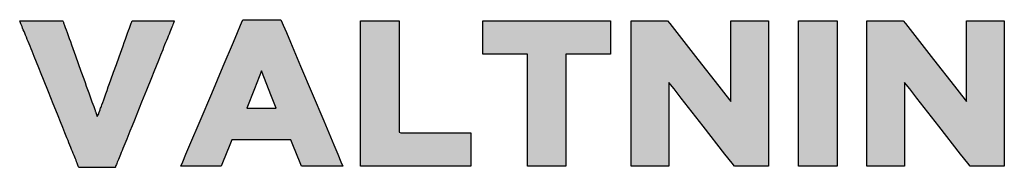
# Model space of a CAD drawing. Header units: millimetres. Extents: x 721 to 836, y 20 to 293.
# Tile 16 of 19: x 779.65 to 794.86, y 133.53 to 135.82. Entities that reach past the tile are written whole.
import ezdxf

# ---------------------------------------------------------------- set-up
doc = ezdxf.new("R2010")
doc.units = ezdxf.units.MM
doc.layers.add('P-------W3-', color=8, linetype='Continuous')
doc.layers.add('P-------W34', color=8, linetype='Continuous')

# ---------------------------------------------------------------- blocks, each defined once
blk = doc.blocks.new('STADSFAST_LOGO')
at = {"layer": 'P-------W34'}
h = blk.add_hatch(color=256, dxfattribs=at)
h.dxf.hatch_style = 1
h.paths.add_polyline_path([(779.648, 135.802), (779.655, 135.802), (779.67, 135.802), (779.687, 135.802), (779.706, 135.802), (779.727, 135.802), (779.749, 135.802), (779.773, 135.802), (779.798, 135.802), (779.851, 135.802), (779.908, 135.802), (780.024, 135.802), (780.081, 135.802), (780.135, 135.802), (780.161, 135.802), (780.186, 135.802), (780.209, 135.802), (780.231, 135.802), (780.251, 135.802), (780.269, 135.802), (780.285, 135.802), (780.299, 135.802), (780.31, 135.802), (780.315, 135.802), (780.317, 135.797), (780.32, 135.789), (780.323, 135.779), (780.327, 135.768), (780.332, 135.756), (780.336, 135.743), (780.342, 135.729), (780.347, 135.713), (780.353, 135.696), (780.366, 135.66), (780.381, 135.619), (780.397, 135.575), (780.413, 135.528), (780.431, 135.478), (780.45, 135.426), (780.47, 135.372), (780.49, 135.316), (780.51, 135.258), (780.553, 135.14), (780.595, 135.021), (780.637, 134.904), (780.658, 134.847), (780.678, 134.791), (780.697, 134.738), (780.716, 134.686), (780.733, 134.637), (780.75, 134.591), (780.765, 134.548), (780.78, 134.508), (780.792, 134.473), (780.798, 134.457), (780.803, 134.442), (780.808, 134.428), (780.813, 134.415), (780.817, 134.404), (780.821, 134.394), (780.824, 134.385), (780.826, 134.378), (780.828, 134.372), (780.83, 134.368), (780.831, 134.365), (780.847, 134.32), (780.869, 134.363), (780.87, 134.366), (780.871, 134.37), (780.873, 134.375), (780.875, 134.381), (780.878, 134.389), (780.881, 134.398), (780.885, 134.409), (780.89, 134.421), (780.894, 134.434), (780.899, 134.448), (780.905, 134.464), (780.911, 134.48), (780.917, 134.498), (780.931, 134.536), (780.946, 134.578), (780.962, 134.623), (780.98, 134.672), (780.998, 134.723), (781.017, 134.776), (781.037, 134.831), (781.057, 134.888), (781.099, 135.005), (781.142, 135.123), (781.184, 135.241), (781.205, 135.299), (781.225, 135.356), (781.245, 135.411), (781.264, 135.464), (781.282, 135.514), (781.299, 135.562), (781.315, 135.607), (781.33, 135.649), (781.344, 135.686), (781.35, 135.704), (781.356, 135.72), (781.361, 135.735), (781.366, 135.749), (781.371, 135.762), (781.375, 135.773), (781.379, 135.783), (781.382, 135.792), (781.384, 135.8), (781.385, 135.802), (781.387, 135.802), (781.398, 135.802), (781.411, 135.802), (781.426, 135.802), (781.443, 135.802), (781.462, 135.802), (781.483, 135.802), (781.506, 135.802), (781.529, 135.802), (781.554, 135.802), (781.607, 135.802), (781.663, 135.802), (781.72, 135.802), (781.777, 135.802), (781.833, 135.802), (781.886, 135.802), (781.911, 135.802), (781.934, 135.802), (781.957, 135.802), (781.978, 135.802), (781.997, 135.802), (782.014, 135.802), (782.029, 135.802), (782.039, 135.802), (782.036, 135.793), (782.03, 135.779), (782.024, 135.763), (782.016, 135.744), (782.008, 135.724), (781.999, 135.702), (781.989, 135.678), (781.979, 135.652), (781.968, 135.624), (781.956, 135.595), (781.944, 135.564), (781.931, 135.532), (781.917, 135.498), (781.903, 135.463), (781.888, 135.427), (781.873, 135.389), (781.858, 135.351), (781.825, 135.27), (781.791, 135.186), (781.756, 135.098), (781.72, 135.008), (781.683, 134.916), (781.607, 134.729), (781.531, 134.539), (781.493, 134.446), (781.456, 134.354), (781.42, 134.263), (781.384, 134.175), (781.35, 134.091), (781.317, 134.01), (781.302, 133.97), (781.286, 133.933), (781.272, 133.896), (781.257, 133.86), (781.244, 133.826), (781.23, 133.794), (781.218, 133.763), (781.206, 133.733), (781.195, 133.705), (781.184, 133.678), (781.174, 133.654), (781.165, 133.631), (781.157, 133.61), (781.149, 133.591), (781.142, 133.575), (781.136, 133.56), (781.131, 133.547), (781.127, 133.537), (781.125, 133.532), (781.118, 133.532), (781.107, 133.532), (781.094, 133.532), (781.08, 133.532), (781.064, 133.532), (781.046, 133.532), (781.028, 133.532), (781.008, 133.532), (780.965, 133.532), (780.919, 133.532), (780.871, 133.532), (780.775, 133.532), (780.729, 133.532), (780.686, 133.532), (780.665, 133.532), (780.646, 133.532), (780.628, 133.532), (780.612, 133.532), (780.597, 133.532), (780.584, 133.532), (780.573, 133.532), (780.563, 133.532), (780.562, 133.532), (780.559, 133.541), (780.554, 133.552), (780.549, 133.566), (780.543, 133.581), (780.535, 133.599), (780.527, 133.619), (780.519, 133.641), (780.509, 133.664), (780.499, 133.69), (780.488, 133.717), (780.477, 133.745), (780.464, 133.776), (780.451, 133.808), (780.438, 133.841), (780.424, 133.876), (780.41, 133.911), (780.395, 133.949), (780.379, 133.987), (780.347, 134.067), (780.313, 134.151), (780.278, 134.238), (780.242, 134.327), (780.205, 134.419), (780.167, 134.513), (780.091, 134.702), (780.016, 134.89), (779.978, 134.982), (779.942, 135.073), (779.906, 135.161), (779.872, 135.246), (779.839, 135.328), (779.823, 135.367), (779.808, 135.406), (779.793, 135.443), (779.778, 135.478), (779.765, 135.513), (779.751, 135.546), (779.738, 135.578), (779.726, 135.608), (779.715, 135.636), (779.704, 135.663), (779.694, 135.688), (779.685, 135.712), (779.676, 135.733), (779.668, 135.752), (779.661, 135.77), (779.655, 135.785), (779.65, 135.798)])
h = blk.add_hatch(color=256, dxfattribs=at)
h.dxf.hatch_style = 1
h.paths.add_polyline_path([(783.098, 135.818), (783.111, 135.818), (783.18, 135.818), (783.391, 135.818), (783.601, 135.818), (783.67, 135.818), (783.684, 135.818), (783.689, 135.804), (783.72, 135.731), (783.769, 135.617), (783.831, 135.469), (783.987, 135.1), (784.167, 134.676), (784.346, 134.252), (784.502, 133.882), (784.565, 133.734), (784.613, 133.62), (784.643, 133.549), (784.567, 133.549), (784.332, 133.549), (784.098, 133.549), (784.021, 133.549), (784.005, 133.549), (783.984, 133.6), (783.927, 133.741), (783.869, 133.882), (783.838, 133.958), (783.787, 133.958), (783.686, 133.958), (783.382, 133.958), (783.078, 133.958), (782.978, 133.958), (782.927, 133.958), (782.896, 133.882), (782.84, 133.741), (782.783, 133.6), (782.763, 133.549), (782.748, 133.549), (782.672, 133.549), (782.442, 133.549), (782.213, 133.549), (782.138, 133.549), (782.168, 133.62), (782.217, 133.734), (782.279, 133.882), (782.435, 134.252), (782.615, 134.676), (782.794, 135.1), (782.95, 135.469), (783.013, 135.617), (783.061, 135.731), (783.092, 135.804)])
h.paths.add_polyline_path([(783.612, 134.449), (783.542, 134.628), (783.386, 135.027), (783.275, 134.748), (783.156, 134.449), (783.478, 134.449)], flags=16)
h = blk.add_hatch(color=256, dxfattribs=at)
h.dxf.hatch_style = 1
h.paths.add_polyline_path([(784.916, 135.802), (784.955, 135.802), (785.097, 135.802), (785.432, 135.802), (785.511, 135.802), (785.511, 135.747), (785.511, 135.609), (785.511, 135.419), (785.511, 134.954), (785.511, 134.488), (785.511, 134.298), (785.511, 134.16), (785.511, 134.077), (785.54, 134.066), (785.604, 134.066), (785.705, 134.066), (786.291, 134.066), (786.54, 134.066), (786.615, 134.066), (786.622, 134.066), (786.622, 134.034), (786.622, 133.909), (786.622, 133.616), (786.622, 133.549), (786.567, 133.549), (786.428, 133.549), (786.237, 133.549), (785.769, 133.549), (785.301, 133.549), (785.11, 133.549), (784.971, 133.549), (784.917, 133.549), (784.916, 133.556), (784.916, 133.679), (784.916, 133.887), (784.916, 134.155), (784.916, 134.461), (784.916, 135.096), (784.916, 135.38), (784.916, 135.61), (784.916, 135.765)])
h = blk.add_hatch(color=256, dxfattribs=at)
h.dxf.hatch_style = 1
h.paths.add_polyline_path([(787.494, 135.285), (787.444, 135.285), (787.367, 135.285), (787.13, 135.285), (786.894, 135.285), (786.816, 135.285), (786.806, 135.285), (786.806, 135.352), (786.806, 135.543), (786.806, 135.735), (786.806, 135.802), (786.872, 135.802), (787.1, 135.802), (787.422, 135.802), (787.792, 135.802), (788.161, 135.802), (788.483, 135.802), (788.711, 135.802), (788.777, 135.802), (788.777, 135.735), (788.777, 135.543), (788.777, 135.352), (788.777, 135.285), (788.768, 135.285), (788.69, 135.285), (788.454, 135.285), (788.217, 135.285), (788.139, 135.285), (788.09, 135.285), (788.09, 135.19), (788.09, 134.994), (788.09, 134.397), (788.09, 133.8), (788.09, 133.603), (788.09, 133.549), (788.082, 133.549), (788.01, 133.549), (787.792, 133.549), (787.573, 133.549), (787.501, 133.549), (787.494, 133.549), (787.494, 133.603), (787.494, 133.8), (787.494, 134.397), (787.494, 134.994), (787.494, 135.19)])
h = blk.add_hatch(color=256, dxfattribs=at)
h.dxf.hatch_style = 1
h.paths.add_polyline_path([(791.221, 135.802), (791.221, 135.796), (791.221, 135.723), (791.221, 135.463), (791.221, 135.096), (791.221, 134.675), (791.221, 134.254), (791.221, 133.887), (791.221, 133.627), (791.221, 133.554), (791.221, 133.549), (790.693, 133.549), (790.657, 133.595), (790.546, 133.738), (790.208, 134.17), (789.871, 134.602), (789.76, 134.745), (789.682, 134.845), (789.682, 134.733), (789.682, 134.59), (789.682, 134.158), (789.682, 133.725), (789.682, 133.583), (789.682, 133.549), (789.096, 133.549), (789.096, 133.554), (789.096, 133.568), (789.096, 133.585), (789.096, 133.605), (789.096, 133.627), (789.096, 133.652), (789.096, 133.679), (789.096, 133.709), (789.096, 133.74), (789.096, 133.774), (789.096, 133.81), (789.096, 133.847), (789.096, 133.887), (789.096, 133.928), (789.096, 133.971), (789.096, 134.015), (789.096, 134.06), (789.096, 134.155), (789.096, 134.254), (789.096, 134.356), (789.096, 134.461), (789.096, 134.675), (789.096, 134.889), (789.096, 134.994), (789.096, 135.096), (789.096, 135.195), (789.096, 135.29), (789.096, 135.335), (789.096, 135.38), (789.096, 135.422), (789.096, 135.463), (789.096, 135.503), (789.096, 135.541), (789.096, 135.576), (789.096, 135.61), (789.096, 135.642), (789.096, 135.671), (789.096, 135.698), (789.096, 135.723), (789.096, 135.745), (789.096, 135.765), (789.096, 135.782), (789.096, 135.796), (789.096, 135.802), (789.66, 135.802), (789.695, 135.757), (789.802, 135.62), (790.127, 135.203), (790.452, 134.787), (790.559, 134.65), (790.636, 134.552), (790.636, 134.662), (790.636, 134.799), (790.636, 135.216), (790.636, 135.632), (790.636, 135.77), (790.636, 135.802)])
h = blk.add_hatch(color=256, dxfattribs=at)
h.dxf.hatch_style = 1
h.paths.add_polyline_path([(791.681, 135.802), (791.688, 135.802), (791.76, 135.802), (791.98, 135.802), (792.2, 135.802), (792.272, 135.802), (792.279, 135.802), (792.279, 135.796), (792.279, 135.723), (792.279, 135.463), (792.279, 135.096), (792.279, 134.675), (792.279, 134.254), (792.279, 133.887), (792.279, 133.627), (792.279, 133.554), (792.279, 133.549), (792.272, 133.549), (792.2, 133.549), (791.98, 133.549), (791.76, 133.549), (791.688, 133.549), (791.681, 133.549), (791.681, 133.554), (791.681, 133.627), (791.681, 133.887), (791.681, 134.254), (791.681, 134.675), (791.681, 135.096), (791.681, 135.463), (791.681, 135.723), (791.681, 135.796)])
h = blk.add_hatch(color=256, dxfattribs=at)
h.dxf.hatch_style = 1
h.paths.add_polyline_path([(794.864, 135.802), (794.864, 135.796), (794.864, 135.723), (794.864, 135.463), (794.864, 135.096), (794.864, 134.675), (794.864, 134.254), (794.864, 133.887), (794.864, 133.627), (794.864, 133.554), (794.864, 133.549), (794.336, 133.549), (794.3, 133.595), (794.188, 133.738), (793.851, 134.17), (793.514, 134.602), (793.402, 134.745), (793.324, 134.845), (793.324, 134.733), (793.324, 134.59), (793.324, 134.158), (793.324, 133.725), (793.324, 133.583), (793.324, 133.549), (792.739, 133.549), (792.739, 133.554), (792.739, 133.568), (792.739, 133.585), (792.739, 133.605), (792.739, 133.627), (792.739, 133.652), (792.739, 133.679), (792.739, 133.709), (792.739, 133.74), (792.739, 133.774), (792.739, 133.81), (792.739, 133.847), (792.739, 133.887), (792.739, 133.928), (792.739, 133.971), (792.739, 134.015), (792.739, 134.06), (792.739, 134.155), (792.739, 134.254), (792.739, 134.356), (792.739, 134.461), (792.739, 134.675), (792.739, 134.889), (792.739, 134.994), (792.739, 135.096), (792.739, 135.195), (792.739, 135.29), (792.739, 135.335), (792.739, 135.38), (792.739, 135.422), (792.739, 135.463), (792.739, 135.503), (792.739, 135.541), (792.739, 135.576), (792.739, 135.61), (792.739, 135.642), (792.739, 135.671), (792.739, 135.698), (792.739, 135.723), (792.739, 135.745), (792.739, 135.765), (792.739, 135.782), (792.739, 135.796), (792.739, 135.802), (793.303, 135.802), (793.338, 135.757), (793.445, 135.62), (793.77, 135.203), (794.095, 134.787), (794.202, 134.65), (794.278, 134.552), (794.278, 134.662), (794.278, 134.799), (794.278, 135.216), (794.278, 135.632), (794.278, 135.77), (794.278, 135.802)])

msp = doc.modelspace()

# ---------------------------------------------------------------- linework, layer by layer
at = {"layer": 'P-------W3-'}
for points in [[(779.648, 135.802), (779.655, 135.802), (779.67, 135.802), (779.687, 135.802), (779.706, 135.802), (779.727, 135.802), (779.749, 135.802), (779.773, 135.802), (779.798, 135.802), (779.851, 135.802), (779.908, 135.802), (780.024, 135.802), (780.081, 135.802), (780.135, 135.802), (780.161, 135.802), (780.186, 135.802), (780.209, 135.802), (780.231, 135.802), (780.251, 135.802), (780.269, 135.802), (780.285, 135.802), (780.299, 135.802), (780.31, 135.802), (780.315, 135.802), (780.317, 135.797), (780.32, 135.789), (780.323, 135.779), (780.327, 135.768), (780.332, 135.756), (780.336, 135.743), (780.342, 135.729), (780.347, 135.713), (780.353, 135.696), (780.366, 135.66), (780.381, 135.619), (780.397, 135.575), (780.413, 135.528), (780.431, 135.478), (780.45, 135.426), (780.47, 135.372), (780.49, 135.316), (780.51, 135.258), (780.553, 135.14), (780.595, 135.021), (780.637, 134.904), (780.658, 134.847), (780.678, 134.791), (780.697, 134.738), (780.716, 134.686), (780.733, 134.637), (780.75, 134.591), (780.765, 134.548), (780.78, 134.508), (780.792, 134.473), (780.798, 134.457), (780.803, 134.442), (780.808, 134.428), (780.813, 134.415), (780.817, 134.404), (780.821, 134.394), (780.824, 134.385), (780.826, 134.378), (780.828, 134.372), (780.83, 134.368), (780.831, 134.365), (780.847, 134.32), (780.869, 134.363), (780.87, 134.366), (780.871, 134.37), (780.873, 134.375), (780.875, 134.381), (780.878, 134.389), (780.881, 134.398), (780.885, 134.409), (780.89, 134.421), (780.894, 134.434), (780.899, 134.448), (780.905, 134.464), (780.911, 134.48), (780.917, 134.498), (780.931, 134.536), (780.946, 134.578), (780.962, 134.623), (780.98, 134.672), (780.998, 134.723), (781.017, 134.776), (781.037, 134.831), (781.057, 134.888), (781.099, 135.005), (781.142, 135.123), (781.184, 135.241), (781.205, 135.299), (781.225, 135.356), (781.245, 135.411), (781.264, 135.464), (781.282, 135.514), (781.299, 135.562), (781.315, 135.607), (781.33, 135.649), (781.344, 135.686), (781.35, 135.704), (781.356, 135.72), (781.361, 135.735), (781.366, 135.749), (781.371, 135.762), (781.375, 135.773), (781.379, 135.783), (781.382, 135.792), (781.384, 135.8), (781.385, 135.802), (781.387, 135.802), (781.398, 135.802), (781.411, 135.802), (781.426, 135.802), (781.443, 135.802), (781.462, 135.802), (781.483, 135.802), (781.506, 135.802), (781.529, 135.802), (781.554, 135.802), (781.607, 135.802), (781.663, 135.802), (781.72, 135.802), (781.777, 135.802), (781.833, 135.802), (781.886, 135.802), (781.911, 135.802), (781.934, 135.802), (781.957, 135.802), (781.978, 135.802), (781.997, 135.802), (782.014, 135.802), (782.029, 135.802), (782.039, 135.802), (782.036, 135.793), (782.03, 135.779), (782.024, 135.763), (782.016, 135.744), (782.008, 135.724), (781.999, 135.702), (781.989, 135.678), (781.979, 135.652), (781.968, 135.624), (781.956, 135.595), (781.944, 135.564), (781.931, 135.532), (781.917, 135.498), (781.903, 135.463), (781.888, 135.427), (781.873, 135.389), (781.858, 135.351), (781.825, 135.27), (781.791, 135.186), (781.756, 135.098), (781.72, 135.008), (781.683, 134.916), (781.607, 134.729), (781.531, 134.539), (781.493, 134.446), (781.456, 134.354), (781.42, 134.263), (781.384, 134.175), (781.35, 134.091), (781.317, 134.01), (781.302, 133.97), (781.286, 133.933), (781.272, 133.896), (781.257, 133.86), (781.244, 133.826), (781.23, 133.794), (781.218, 133.763), (781.206, 133.733), (781.195, 133.705), (781.184, 133.678), (781.174, 133.654), (781.165, 133.631), (781.157, 133.61), (781.149, 133.591), (781.142, 133.575), (781.136, 133.56), (781.131, 133.547), (781.127, 133.537), (781.125, 133.532), (781.118, 133.532), (781.107, 133.532), (781.094, 133.532), (781.08, 133.532), (781.064, 133.532), (781.046, 133.532), (781.028, 133.532), (781.008, 133.532), (780.965, 133.532), (780.919, 133.532), (780.871, 133.532), (780.775, 133.532), (780.729, 133.532), (780.686, 133.532), (780.665, 133.532), (780.646, 133.532), (780.628, 133.532), (780.612, 133.532), (780.597, 133.532), (780.584, 133.532), (780.573, 133.532), (780.563, 133.532), (780.562, 133.532), (780.559, 133.541), (780.554, 133.552), (780.549, 133.566), (780.543, 133.581), (780.535, 133.599), (780.527, 133.619), (780.519, 133.641), (780.509, 133.664), (780.499, 133.69), (780.488, 133.717), (780.477, 133.745), (780.464, 133.776), (780.451, 133.808), (780.438, 133.841), (780.424, 133.876), (780.41, 133.911), (780.395, 133.949), (780.379, 133.987), (780.347, 134.067), (780.313, 134.151), (780.278, 134.238), (780.242, 134.327), (780.205, 134.419), (780.167, 134.513), (780.091, 134.702), (780.016, 134.89), (779.978, 134.982), (779.942, 135.073), (779.906, 135.161), (779.872, 135.246), (779.839, 135.328), (779.823, 135.367), (779.808, 135.406), (779.793, 135.443), (779.778, 135.478), (779.765, 135.513), (779.751, 135.546), (779.738, 135.578), (779.726, 135.608), (779.715, 135.636), (779.704, 135.663), (779.694, 135.688), (779.685, 135.712), (779.676, 135.733), (779.668, 135.752), (779.661, 135.77), (779.655, 135.785), (779.65, 135.798)], [(783.098, 135.818), (783.111, 135.818), (783.18, 135.818), (783.391, 135.818), (783.601, 135.818), (783.67, 135.818), (783.684, 135.818), (783.689, 135.804), (783.72, 135.731), (783.769, 135.617), (783.831, 135.469), (783.987, 135.1), (784.167, 134.676), (784.346, 134.252), (784.502, 133.882), (784.565, 133.734), (784.613, 133.62), (784.643, 133.549), (784.567, 133.549), (784.332, 133.549), (784.098, 133.549), (784.021, 133.549), (784.005, 133.549), (783.984, 133.6), (783.927, 133.741), (783.869, 133.882), (783.838, 133.958), (783.787, 133.958), (783.686, 133.958), (783.382, 133.958), (783.078, 133.958), (782.978, 133.958), (782.927, 133.958), (782.896, 133.882), (782.84, 133.741), (782.783, 133.6), (782.763, 133.549), (782.748, 133.549), (782.672, 133.549), (782.442, 133.549), (782.213, 133.549), (782.138, 133.549), (782.168, 133.62), (782.217, 133.734), (782.279, 133.882), (782.435, 134.252), (782.615, 134.676), (782.794, 135.1), (782.95, 135.469), (783.013, 135.617), (783.061, 135.731), (783.092, 135.804)], [(784.916, 135.802), (784.955, 135.802), (785.097, 135.802), (785.432, 135.802), (785.511, 135.802), (785.511, 135.747), (785.511, 135.609), (785.511, 135.419), (785.511, 134.954), (785.511, 134.488), (785.511, 134.298), (785.511, 134.16), (785.511, 134.077), (785.54, 134.066), (785.604, 134.066), (785.705, 134.066), (786.291, 134.066), (786.54, 134.066), (786.615, 134.066), (786.622, 134.066), (786.622, 134.034), (786.622, 133.909), (786.622, 133.616), (786.622, 133.549), (786.567, 133.549), (786.428, 133.549), (786.237, 133.549), (785.769, 133.549), (785.301, 133.549), (785.11, 133.549), (784.971, 133.549), (784.917, 133.549), (784.916, 133.556), (784.916, 133.679), (784.916, 133.887), (784.916, 134.155), (784.916, 134.461), (784.916, 135.096), (784.916, 135.38), (784.916, 135.61), (784.916, 135.765)], [(787.494, 135.285), (787.444, 135.285), (787.367, 135.285), (787.13, 135.285), (786.894, 135.285), (786.816, 135.285), (786.806, 135.285), (786.806, 135.352), (786.806, 135.543), (786.806, 135.735), (786.806, 135.802), (786.872, 135.802), (787.1, 135.802), (787.422, 135.802), (787.792, 135.802), (788.161, 135.802), (788.483, 135.802), (788.711, 135.802), (788.777, 135.802), (788.777, 135.735), (788.777, 135.543), (788.777, 135.352), (788.777, 135.285), (788.768, 135.285), (788.69, 135.285), (788.454, 135.285), (788.217, 135.285), (788.139, 135.285), (788.09, 135.285), (788.09, 135.19), (788.09, 134.994), (788.09, 134.397), (788.09, 133.8), (788.09, 133.603), (788.09, 133.549), (788.082, 133.549), (788.01, 133.549), (787.792, 133.549), (787.573, 133.549), (787.501, 133.549), (787.494, 133.549), (787.494, 133.603), (787.494, 133.8), (787.494, 134.397), (787.494, 134.994), (787.494, 135.19)], [(791.221, 135.802), (791.221, 135.796), (791.221, 135.723), (791.221, 135.463), (791.221, 135.096), (791.221, 134.675), (791.221, 134.254), (791.221, 133.887), (791.221, 133.627), (791.221, 133.554), (791.221, 133.549), (790.693, 133.549), (790.657, 133.595), (790.546, 133.738), (790.208, 134.17), (789.871, 134.602), (789.76, 134.745), (789.682, 134.845), (789.682, 134.733), (789.682, 134.59), (789.682, 134.158), (789.682, 133.725), (789.682, 133.583), (789.682, 133.549), (789.096, 133.549), (789.096, 133.554), (789.096, 133.568), (789.096, 133.585), (789.096, 133.605), (789.096, 133.627), (789.096, 133.652), (789.096, 133.679), (789.096, 133.709), (789.096, 133.74), (789.096, 133.774), (789.096, 133.81), (789.096, 133.847), (789.096, 133.887), (789.096, 133.928), (789.096, 133.971), (789.096, 134.015), (789.096, 134.06), (789.096, 134.155), (789.096, 134.254), (789.096, 134.356), (789.096, 134.461), (789.096, 134.675), (789.096, 134.889), (789.096, 134.994), (789.096, 135.096), (789.096, 135.195), (789.096, 135.29), (789.096, 135.335), (789.096, 135.38), (789.096, 135.422), (789.096, 135.463), (789.096, 135.503), (789.096, 135.541), (789.096, 135.576), (789.096, 135.61), (789.096, 135.642), (789.096, 135.671), (789.096, 135.698), (789.096, 135.723), (789.096, 135.745), (789.096, 135.765), (789.096, 135.782), (789.096, 135.796), (789.096, 135.802), (789.66, 135.802), (789.695, 135.757), (789.802, 135.62), (790.127, 135.203), (790.452, 134.787), (790.559, 134.65), (790.636, 134.552), (790.636, 134.662), (790.636, 134.799), (790.636, 135.216), (790.636, 135.632), (790.636, 135.77), (790.636, 135.802)], [(791.681, 135.802), (791.688, 135.802), (791.76, 135.802), (791.98, 135.802), (792.2, 135.802), (792.272, 135.802), (792.279, 135.802), (792.279, 135.796), (792.279, 135.723), (792.279, 135.463), (792.279, 135.096), (792.279, 134.675), (792.279, 134.254), (792.279, 133.887), (792.279, 133.627), (792.279, 133.554), (792.279, 133.549), (792.272, 133.549), (792.2, 133.549), (791.98, 133.549), (791.76, 133.549), (791.688, 133.549), (791.681, 133.549), (791.681, 133.554), (791.681, 133.627), (791.681, 133.887), (791.681, 134.254), (791.681, 134.675), (791.681, 135.096), (791.681, 135.463), (791.681, 135.723), (791.681, 135.796)], [(794.864, 135.802), (794.864, 135.796), (794.864, 135.723), (794.864, 135.463), (794.864, 135.096), (794.864, 134.675), (794.864, 134.254), (794.864, 133.887), (794.864, 133.627), (794.864, 133.554), (794.864, 133.549), (794.336, 133.549), (794.3, 133.595), (794.188, 133.738), (793.851, 134.17), (793.514, 134.602), (793.402, 134.745), (793.324, 134.845), (793.324, 134.733), (793.324, 134.59), (793.324, 134.158), (793.324, 133.725), (793.324, 133.583), (793.324, 133.549), (792.739, 133.549), (792.739, 133.554), (792.739, 133.568), (792.739, 133.585), (792.739, 133.605), (792.739, 133.627), (792.739, 133.652), (792.739, 133.679), (792.739, 133.709), (792.739, 133.74), (792.739, 133.774), (792.739, 133.81), (792.739, 133.847), (792.739, 133.887), (792.739, 133.928), (792.739, 133.971), (792.739, 134.015), (792.739, 134.06), (792.739, 134.155), (792.739, 134.254), (792.739, 134.356), (792.739, 134.461), (792.739, 134.675), (792.739, 134.889), (792.739, 134.994), (792.739, 135.096), (792.739, 135.195), (792.739, 135.29), (792.739, 135.335), (792.739, 135.38), (792.739, 135.422), (792.739, 135.463), (792.739, 135.503), (792.739, 135.541), (792.739, 135.576), (792.739, 135.61), (792.739, 135.642), (792.739, 135.671), (792.739, 135.698), (792.739, 135.723), (792.739, 135.745), (792.739, 135.765), (792.739, 135.782), (792.739, 135.796), (792.739, 135.802), (793.303, 135.802), (793.338, 135.757), (793.445, 135.62), (793.77, 135.203), (794.095, 134.787), (794.202, 134.65), (794.278, 134.552), (794.278, 134.662), (794.278, 134.799), (794.278, 135.216), (794.278, 135.632), (794.278, 135.77), (794.278, 135.802)], [(783.612, 134.449), (783.542, 134.628), (783.386, 135.027), (783.275, 134.748), (783.156, 134.449), (783.478, 134.449)]]:
    msp.add_lwpolyline(points, close=True, dxfattribs=at)

# ---------------------------------------------------------------- block references
msp.add_blockref('STADSFAST_LOGO', (0, 0))

doc.saveas('drawing.dxf')
